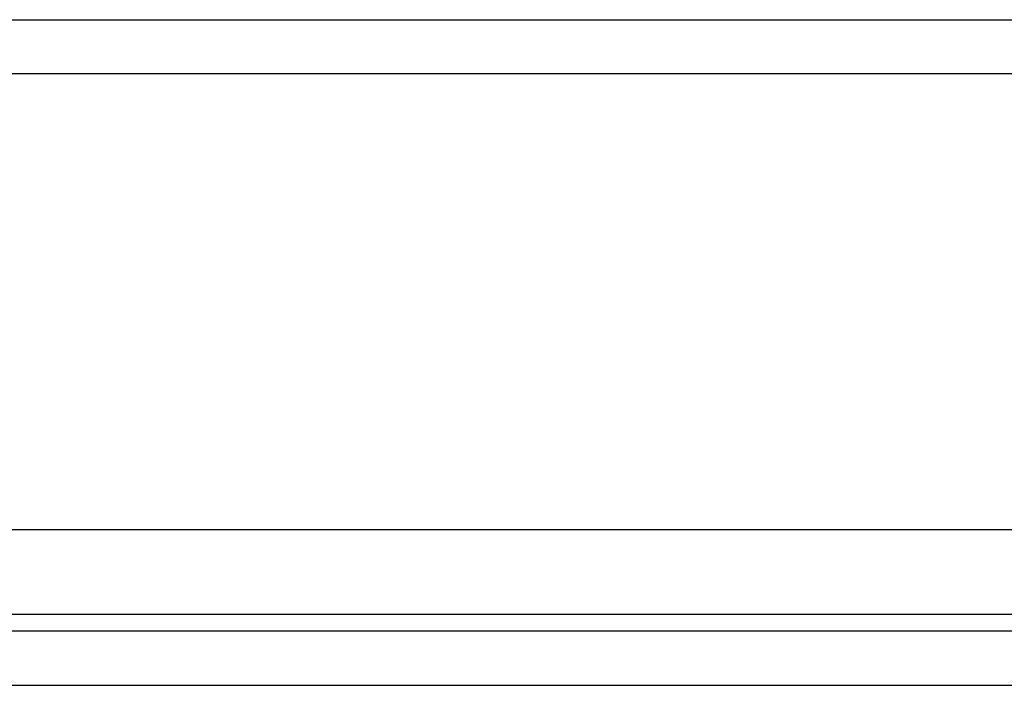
# Model space of a CAD drawing. Header units: inches. Extents: x 25 to 627, y 68 to 290.
# Tile 75 of 250: x 90.35 to 92.15, y 285.35 to 286.57. Entities that reach past the tile are written whole.
import ezdxf

# ---------------------------------------------------------------- set-up
doc = ezdxf.new("R2010")
doc.units = ezdxf.units.IN
doc.header["$MEASUREMENT"] = 0
doc.layers.add('Visible Edges(ANSI)', color=7, linetype='Continuous', lineweight=25)
doc.layers.add('Visible Tangent Edges(ANSI)', color=7, linetype='Continuous', lineweight=25)

msp = doc.modelspace()

# ---------------------------------------------------------------- linework, layer by layer
at = {"layer": 'Visible Edges(ANSI)'}
for p, q in [((85.1886, 286.5713), (144.7936, 286.5713)), ((144.7936, 285.6373), (85.1886, 285.6373)), ((144.8921, 285.4518), (85.0901, 285.4518))]:
    msp.add_line(p, q, dxfattribs=at)
at = {"layer": 'Visible Tangent Edges(ANSI)'}
for p, q in [((144.7936, 286.4723), (85.1886, 286.4723)), ((85.9893, 285.4828), (143.993, 285.4828)), ((85.0901, 285.3528), (144.8921, 285.3528))]:
    msp.add_line(p, q, dxfattribs=at)

doc.saveas('drawing.dxf')
